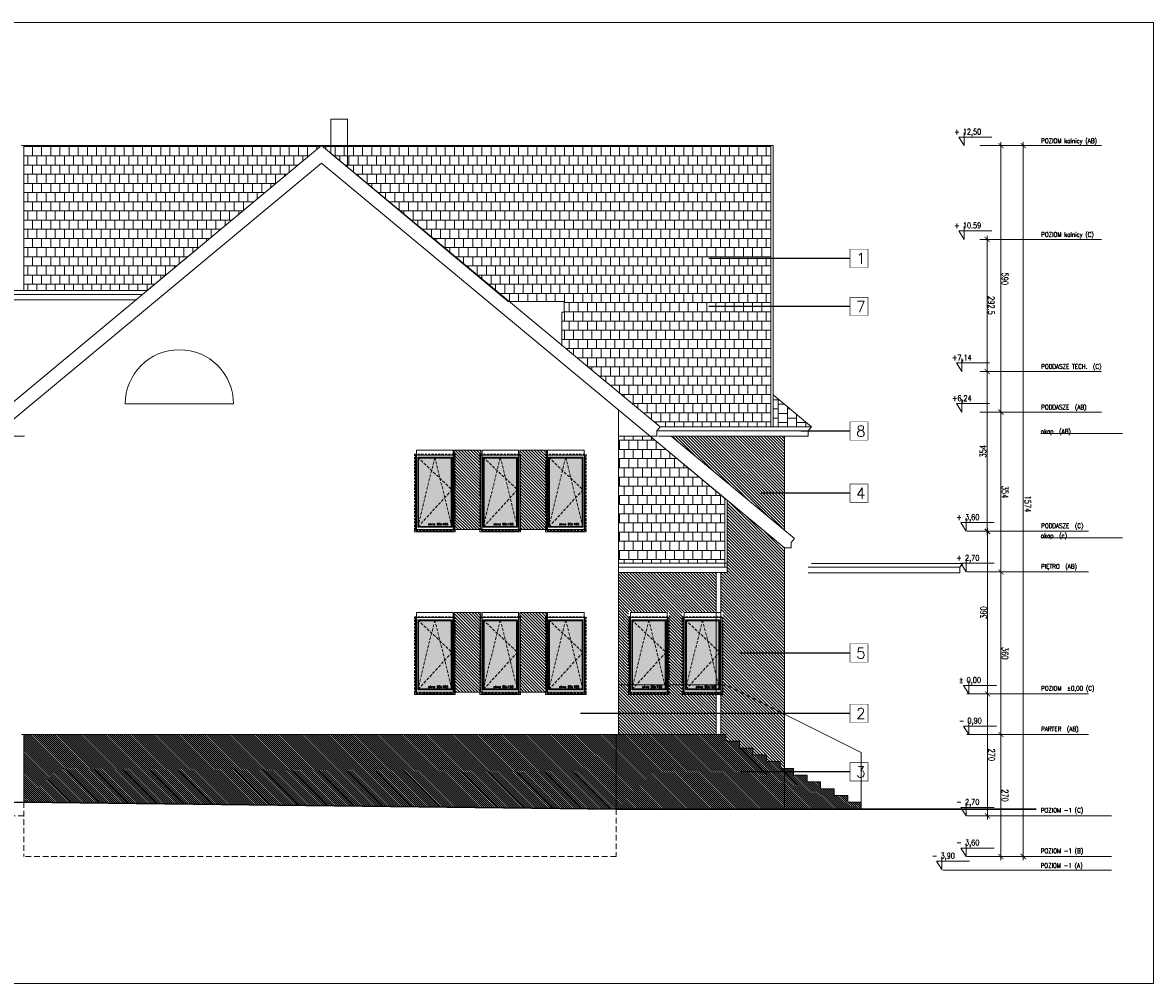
# Model space of a CAD drawing. Header units: millimetres. Extents: x 23192 to 177760, y -399809 to -79279.
# Tile 36 of 256: x 65592 to 68096, y -238865 to -236738. Entities that reach past the tile are written whole.
import ezdxf

# ---------------------------------------------------------------- set-up
doc = ezdxf.new("R2010")
doc.units = ezdxf.units.MM
for name, pattern in [('CACHE', [9.525, 6.35, -3.175]), ('CARKOVANA', [7.5, 5, -2.5]), ('HIDDEN', [9.525, 6.35, -3.175])]:
    doc.linetypes.add(name, pattern=pattern)
doc.layers.get('0').update_dxf_attribs({"lineweight": 0})
for name, color, linetype, lineweight in [('! opisy okien elewacja', 7, 'Continuous', 0), ('!! 0_ Istn-okna', 6, 'Continuous', 13), ('!! 0_ Istn-sciany', 3, 'Continuous', 30), ('!! 0_ Istn-widok', 1, 'Continuous', 15), ('!! 0_ WIDOK ELEWACJA', 4, 'Continuous', 0), ('!! 0_Istn-cienka', 4, 'Continuous', 9), ('!! 0_Istn-drzwi', 1, 'Continuous', 13), ('!! 1_Hatch dach', 252, 'Continuous', 5), ('!! 2_NOWE OKNA WIDOk - remont', 140, 'Continuous', 5), ('!! 2_TYNK OBRYS', 252, 'Continuous', 13), ('0-rzedne-blok', 62, 'Continuous', 13)]:
    doc.layers.add(name, color=color, linetype=linetype, lineweight=lineweight)
doc.layers.add('!! 0_bloki rzędnych', color=7, linetype='Continuous', lineweight=0, plot=False)
doc.layers.add('ND', color=240, linetype='Continuous', lineweight=0, plot=False)
doc.layers.add('!! 1_ELEWACJA KOLOR', color=7, linetype='Continuous', lineweight=13, true_color=0x6888bb)
doc.layers.add('!! 2_ELEWACJA COKÓŁ', color=9, linetype='Continuous', lineweight=13, true_color=0x808080)
doc.layers.add('!!_1  OPISY ELEWACJE', color=250, linetype='Continuous')
doc.styles.add('DEUTSCH', font='SIMPLEX8')
doc.styles.add('SIMPLEX', font='simplex.shx', dxfattribs={"width": 0.77})
doc.styles.add('TXT', font='simplex.shx')
doc.dimstyles.new('OL PB 100', dxfattribs={"dimscale": 4, "dimtxt": 3.5, "dimasz": 0.2, "dimexe": 10, "dimexo": 10, "dimgap": 0.5, "dimtad": 1, "dimdec": 1, "dimrnd": 0.5, "dimzin": 9, "dimdsep": 46, "dimtxsty": 'SIMPLEX', "dimblk": 'thick_MSz', "dimcen": 0.05, "dimdle": 8, "dimse1": 1, "dimse2": 1, "dimclrd": 256, "dimclre": 256, "dimclrt": 3, "dimadec": 1, "dimazin": 2, "dimtfac": 1, "dimtdec": 1, "dimtix": 1, "dimtofl": 0, "dimtmove": 2, "dimatfit": 3, "dimldrblk": 'thick_MSz', "dimfxl": 10, "dimfxlon": 1, "dimtolj": 1, "dimlwd": -1, "dimlwe": -1, "dimarcsym": 0})
pattern_1 = [(315, (261219.8475, -168850.5973), (2.24506403, 2.24506403), [])]

# ---------------------------------------------------------------- blocks, each defined once
blk = doc.blocks.new('thick_MSz')
for p, q in [((-10, 0), (10, 0)), ((0, 15), (0, -15))]:
    blk.add_line(p, q)
at = {"const_width": 2, "elevation": 2}
blk.add_lwpolyline([(-7.1, -7.1), (7.1, 7.1)], dxfattribs=at)
blk = doc.blocks.new('*D3826')
at = {"layer": 'DEFPOINTS', "color": 0, "ltscale": 100, "transparency": 16777216}
for p in [(15576.3, 8739.9), (15576.3, 8648.5), (15846.3, 8648.5)]:
    blk.add_point(p, dxfattribs=at)
at = {"layer": 'ND', "ltscale": 100, "transparency": 16777216}
blk.add_line((15845.5, 8739.9), (15577.1, 8739.9), dxfattribs=at)
at = {"layer": 'ND', "ltscale": 100, "transparency": 16777216, "xscale": 0.8, "yscale": 0.8, "zscale": 0.8}
for p, rotation in [((15576.3, 8739.9), 180.0000000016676), ((15846.3, 8739.9), 1.667546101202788e-09)]:
    blk.add_blockref('thick_MSz', p, dxfattribs=dict(at, rotation=rotation))
at = {"layer": 'ND', "color": 3, "ltscale": 100, "transparency": 16777216, "insert": (15711.3, 8748.9), "char_height": 14, "attachment_point": 5, "rotation": 0, "style": 'SIMPLEX'}
blk.add_mtext('\\A1;270', dxfattribs=at)
blk = doc.blocks.new('D_kota')
for p, q in [((8.7, 0), (8.7, 23)), ((-0.8, 15), (8.7, 15)), ((8.7, 0), (-0.8, 15))]:
    blk.add_line(p, q)
blk.add_lwpolyline([(-0.8, 15), (57.9, 15)])
at = {"style": 'DEUTSCH', "width": 0.8}
blk.add_attdef('POZ.ARCH', (7.3, 19.7), '', height=10, dxfattribs=at)
blk = doc.blocks.new('*D3827')
at = {"layer": 'DEFPOINTS', "color": 0, "ltscale": 100, "transparency": 16777216}
for p in [(15846.3, 8789.5), (14272.3, 8752.2), (15846.3, 8606.6)]:
    blk.add_point(p, dxfattribs=at)
at = {"layer": 'ND', "ltscale": 100, "transparency": 16777216}
blk.add_line((14273.1, 8789.5), (15845.5, 8789.5), dxfattribs=at)
at = {"layer": 'ND', "ltscale": 100, "transparency": 16777216, "xscale": 0.8, "yscale": 0.8, "zscale": 0.8}
for p, rotation in [((14272.3, 8789.5), 180.0000000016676), ((15846.3, 8789.5), 1.667517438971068e-09)]:
    blk.add_blockref('thick_MSz', p, dxfattribs=dict(at, rotation=rotation))
at = {"layer": 'ND', "color": 3, "ltscale": 100, "transparency": 16777216, "insert": (15065.7, 8799.5), "char_height": 14, "attachment_point": 5, "rotation": 0, "style": 'SIMPLEX'}
blk.add_mtext('\\A1;1574', dxfattribs=at)
blk = doc.blocks.new('*D3828')
at = {"layer": 'DEFPOINTS', "color": 0, "ltscale": 100, "transparency": 16777216}
for p in [(15216.3, 8739.9), (15216.3, 8648.5), (15576.3, 8648.5)]:
    blk.add_point(p, dxfattribs=at)
at = {"layer": 'ND', "ltscale": 100, "transparency": 16777216}
blk.add_line((15575.5, 8739.9), (15217.1, 8739.9), dxfattribs=at)
at = {"layer": 'ND', "ltscale": 100, "transparency": 16777216, "xscale": 0.8, "yscale": 0.8, "zscale": 0.8}
for p, rotation in [((15216.3, 8739.9), 180.0000000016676), ((15576.3, 8739.9), 1.667546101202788e-09)]:
    blk.add_blockref('thick_MSz', p, dxfattribs=dict(at, rotation=rotation))
at = {"layer": 'ND', "color": 3, "ltscale": 100, "transparency": 16777216, "insert": (15396.3, 8748.9), "char_height": 14, "attachment_point": 5, "rotation": 0, "style": 'SIMPLEX'}
blk.add_mtext('\\A1;360', dxfattribs=at)
blk = doc.blocks.new('*D3829')
at = {"layer": 'DEFPOINTS', "color": 0, "ltscale": 100, "transparency": 16777216}
for p in [(14862.3, 8739.9), (14862.3, 8648.6), (15216.3, 8648.5)]:
    blk.add_point(p, dxfattribs=at)
at = {"layer": 'ND', "ltscale": 100, "transparency": 16777216}
blk.add_line((15215.5, 8739.9), (14863.1, 8739.9), dxfattribs=at)
at = {"layer": 'ND', "ltscale": 100, "transparency": 16777216, "xscale": 0.8, "yscale": 0.8, "zscale": 0.8}
for p, rotation in [((14862.3, 8739.9), 180.0000000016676), ((15216.3, 8739.9), 1.667546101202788e-09)]:
    blk.add_blockref('thick_MSz', p, dxfattribs=dict(at, rotation=rotation))
at = {"layer": 'ND', "color": 3, "ltscale": 100, "transparency": 16777216, "insert": (15039.3, 8748.9), "char_height": 14, "attachment_point": 5, "rotation": 0, "style": 'SIMPLEX'}
blk.add_mtext('\\A1;354', dxfattribs=at)
blk = doc.blocks.new('*D3830')
at = {"layer": 'DEFPOINTS', "color": 0, "ltscale": 100, "transparency": 16777216}
for p in [(14272.3, 8739.9), (14272.3, 8693), (14862.3, 8648.6)]:
    blk.add_point(p, dxfattribs=at)
at = {"layer": 'ND', "ltscale": 100, "transparency": 16777216}
blk.add_line((14861.5, 8739.9), (14273.1, 8739.9), dxfattribs=at)
at = {"layer": 'ND', "ltscale": 100, "transparency": 16777216, "xscale": 0.8, "yscale": 0.8, "zscale": 0.8}
for p, rotation in [((14272.3, 8739.9), 180.0000000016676), ((14862.3, 8739.9), 1.667546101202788e-09)]:
    blk.add_blockref('thick_MSz', p, dxfattribs=dict(at, rotation=rotation))
at = {"layer": 'ND', "color": 3, "ltscale": 100, "transparency": 16777216, "insert": (14567.3, 8748.9), "char_height": 14, "attachment_point": 5, "rotation": 0, "style": 'SIMPLEX'}
blk.add_mtext('\\A1;590', dxfattribs=at)
blk = doc.blocks.new('*D3831')
at = {"layer": 'DEFPOINTS', "color": 0, "ltscale": 100, "transparency": 16777216}
for p in [(15486.3, 8710.4), (15486.3, 8648.5), (15756.3, 8648.5)]:
    blk.add_point(p, dxfattribs=at)
at = {"layer": 'ND', "ltscale": 100, "transparency": 16777216}
blk.add_line((15755.5, 8710.4), (15487.1, 8710.4), dxfattribs=at)
at = {"layer": 'ND', "ltscale": 100, "transparency": 16777216, "xscale": 0.8, "yscale": 0.8, "zscale": 0.8}
for p, rotation in [((15486.3, 8710.4), 180.0000000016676), ((15756.3, 8710.4), 1.667546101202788e-09)]:
    blk.add_blockref('thick_MSz', p, dxfattribs=dict(at, rotation=rotation))
at = {"layer": 'ND', "color": 3, "ltscale": 100, "transparency": 16777216, "insert": (15621.3, 8719.4), "char_height": 14, "attachment_point": 5, "rotation": 0, "style": 'SIMPLEX'}
blk.add_mtext('\\A1;270', dxfattribs=at)
blk = doc.blocks.new('*D3832')
at = {"layer": 'DEFPOINTS', "color": 0, "ltscale": 100, "transparency": 16777216}
for p in [(15126.3, 8710.4), (15126.3, 8648.5), (15486.3, 8648.5)]:
    blk.add_point(p, dxfattribs=at)
at = {"layer": 'ND', "ltscale": 100, "transparency": 16777216}
blk.add_line((15485.5, 8710.4), (15127.1, 8710.4), dxfattribs=at)
at = {"layer": 'ND', "ltscale": 100, "transparency": 16777216, "xscale": 0.8, "yscale": 0.8, "zscale": 0.8, "rotation": 180}
blk.add_blockref('thick_MSz', (15126.3, 8710.4), dxfattribs=at)
at = {"layer": 'ND', "ltscale": 100, "transparency": 16777216, "xscale": 0.8, "yscale": 0.8, "zscale": 0.8}
blk.add_blockref('thick_MSz', (15486.3, 8710.4), dxfattribs=at)
at = {"layer": 'ND', "color": 3, "ltscale": 100, "transparency": 16777216, "insert": (15306.3, 8701.4), "char_height": 14, "attachment_point": 5, "rotation": 180, "style": 'SIMPLEX'}
blk.add_mtext('\\A1;360', dxfattribs=at)
blk = doc.blocks.new('*D3824')
at = {"layer": 'DEFPOINTS', "color": 0, "ltscale": 100, "transparency": 16777216}
for p in [(14772.3, 8709.4), (14772.3, 8648.5), (15126.3, 8648.5)]:
    blk.add_point(p, dxfattribs=at)
at = {"layer": 'ND', "ltscale": 100, "transparency": 16777216}
blk.add_line((15125.5, 8709.4), (14773.1, 8709.4), dxfattribs=at)
at = {"layer": 'ND', "ltscale": 100, "transparency": 16777216, "xscale": 0.8, "yscale": 0.8, "zscale": 0.8, "rotation": 180}
blk.add_blockref('thick_MSz', (14772.3, 8709.4), dxfattribs=at)
at = {"layer": 'ND', "ltscale": 100, "transparency": 16777216, "xscale": 0.8, "yscale": 0.8, "zscale": 0.8}
blk.add_blockref('thick_MSz', (15126.3, 8709.4), dxfattribs=at)
at = {"layer": 'ND', "color": 3, "ltscale": 100, "transparency": 16777216, "insert": (14949.3, 8700.4), "char_height": 14, "attachment_point": 5, "rotation": 180, "style": 'SIMPLEX'}
blk.add_mtext('\\A1;354', dxfattribs=at)
blk = doc.blocks.new('*D3825')
at = {"layer": 'DEFPOINTS', "color": 0, "ltscale": 100, "transparency": 16777216}
for p in [(14479.8, 8709.4), (14479.8, 8593.5), (14772.3, 8593.5)]:
    blk.add_point(p, dxfattribs=at)
at = {"layer": 'ND', "ltscale": 100, "transparency": 16777216}
blk.add_line((14771.5, 8709.4), (14480.6, 8709.4), dxfattribs=at)
at = {"layer": 'ND', "ltscale": 100, "transparency": 16777216, "xscale": 0.8, "yscale": 0.8, "zscale": 0.8, "rotation": 180}
blk.add_blockref('thick_MSz', (14479.8, 8709.4), dxfattribs=at)
at = {"layer": 'ND', "ltscale": 100, "transparency": 16777216, "xscale": 0.8, "yscale": 0.8, "zscale": 0.8}
blk.add_blockref('thick_MSz', (14772.3, 8709.4), dxfattribs=at)
at = {"layer": 'ND', "color": 3, "ltscale": 100, "transparency": 16777216, "insert": (14626.1, 8718.4), "char_height": 14, "attachment_point": 5, "style": 'SIMPLEX'}
blk.add_mtext('\\A1;292.5', dxfattribs=at)
blk = doc.blocks.new('okno 90x180')
at = {"layer": '!! 1_Hatch dach', "true_color": 0x575757}
h = blk.add_hatch(dxfattribs=at)
h.set_pattern_fill('DOTS', color=251)
h.set_pattern_definition([(0, (-9632.3096, -11392.1331), (0.79375, 1.5875), [0, -1.5875])])
h.paths.add_polyline_path([(9, -20), (81, -20), (81, -171), (9, -171)])
at = {"layer": '!! 0_ Istn-okna', "linetype": 'CARKOVANA', "lineweight": 5}
blk.add_lwpolyline([(0, -11), (90, -11), (90, -180), (0, -180)], close=True, dxfattribs=at)
at = {"layer": '!! 0_ Istn-okna'}
for points in [[(2, -13), (88, -13), (88, -178), (2, -178)], [(7, -18), (83, -18), (83, -173), (7, -173)], [(9, -20), (81, -20), (81, -171), (9, -171)], [(0, -178), (90, -178), (90, -183), (0, -183)]]:
    blk.add_lwpolyline(points, close=True, dxfattribs=at)
at = {"layer": '!! 1_Hatch dach', "color": 251, "linetype": 'CACHE', "true_color": 0x575757}
for points in [[(7, -173), (45, -18), (83, -173)], [(7, -18), (83, -90), (7, -173)]]:
    blk.add_lwpolyline(points, dxfattribs=at)
at = {"insert": (30.1, -163.6), "char_height": 5, "attachment_point": 1, "style": 'TXT'}
blk.add_mtext_dynamic_manual_height_columns('okno 90x165', width=52.63, gutter_width=75, heights=[0], dxfattribs=at)
blk = doc.blocks.new('POZIOMY BLOK')
for p, q in [((14909.91, 9009.49), (14909.91, 8828.06)), ((15140.67, 9009.49), (15140.67, 8828.06)), ((15756.32, 8984.49), (15756.32, 8664.25)), ((15846.32, 8984.49), (15846.32, 8664.25)), ((15876.32, 8984.49), (15876.32, 8664.25)), ((14272.32, 8962.8), (14272.32, 8693.05)), ((14479.8, 8962.8), (14479.8, 8693.05)), ((14772.32, 8962.8), (14772.32, 8693.05)), ((14862.32, 8962.8), (14862.32, 8693.05)), ((15126.32, 8934), (15126.32, 8664.25)), ((15216.32, 8934), (15216.32, 8664.25)), ((15486.32, 8934), (15486.32, 8664.25)), ((15576.32, 8934), (15576.32, 8664.25)), ((15876.32, 8682.25), (15876.32, 8611.49))]:
    blk.add_line(p, q)
at = {"layer": '0-rzedne-blok'}
ref = blk.add_blockref('D_kota', (14272.32, 8647.32), dxfattribs=dict(at, xscale=1.250000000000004, yscale=1.250000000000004, zscale=1.250000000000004, rotation=90))
ref.add_attrib('POZ.ARCH', '+ 12,50', (14247.74, 8636.49), dxfattribs={"layer": '0', "height": 12.5, "rotation": 90, "style": 'DEUTSCH', "width": 0.8})
ref = blk.add_blockref('D_kota', (14479.8, 8647.32), dxfattribs=dict(at, xscale=1.250000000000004, yscale=1.250000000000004, zscale=1.250000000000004, rotation=90))
ref.add_attrib('POZ.ARCH', '+ 10.59', (14455.22, 8636.49), dxfattribs={"layer": '0', "height": 12.5, "rotation": 90, "style": 'DEUTSCH', "width": 0.8})
ref = blk.add_blockref('D_kota', (15125.85, 8652.26), dxfattribs=dict(at, xscale=1.250000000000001, yscale=1.250000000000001, zscale=1.250000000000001, rotation=89.99999992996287))
ref.add_attrib('POZ.ARCH', '+ 3,60', (15101.27, 8641.44), dxfattribs={"layer": '0', "height": 12.5, "rotation": 90, "style": 'DEUTSCH', "width": 0.8})
ref = blk.add_blockref('D_kota', (15215.85, 8652.26), dxfattribs=dict(at, xscale=1.250000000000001, yscale=1.250000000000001, zscale=1.250000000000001, rotation=89.99999992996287))
ref.add_attrib('POZ.ARCH', '+ 2,70', (15191.27, 8641.44), dxfattribs={"layer": '0', "height": 12.5, "rotation": 90, "style": 'DEUTSCH', "width": 0.8})
ref = blk.add_blockref('D_kota', (15486.32, 8657.67), dxfattribs=dict(at, xscale=1.250000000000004, yscale=1.250000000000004, zscale=1.250000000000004, rotation=90))
ref.add_attrib('POZ.ARCH', '%%p 0,00  ', (15461.74, 8646.85), dxfattribs={"layer": '0', "height": 12.5, "rotation": 90, "style": 'DEUTSCH', "width": 0.8})
ref = blk.add_blockref('D_kota', (15576.32, 8657.67), dxfattribs=dict(at, xscale=1.250000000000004, yscale=1.250000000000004, zscale=1.250000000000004, rotation=90))
ref.add_attrib('POZ.ARCH', '- 0,90  ', (15551.74, 8646.85), dxfattribs={"layer": '0', "height": 12.5, "rotation": 90, "style": 'DEUTSCH', "width": 0.8})
ref = blk.add_blockref('D_kota', (15756.32, 8652.26), dxfattribs=dict(at, xscale=1.250000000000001, yscale=1.250000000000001, zscale=1.250000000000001, rotation=89.99999992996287))
ref.add_attrib('POZ.ARCH', '- 2,70', (15731.74, 8641.44), dxfattribs={"layer": '0', "height": 12.5, "rotation": 90, "style": 'DEUTSCH', "width": 0.8})
ref = blk.add_blockref('D_kota', (15846.32, 8652.26), dxfattribs=dict(at, xscale=1.250000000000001, yscale=1.250000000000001, zscale=1.250000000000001, rotation=89.99999992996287))
ref.add_attrib('POZ.ARCH', '- 3,60', (15821.74, 8641.44), dxfattribs={"layer": '0', "height": 12.5, "rotation": 90, "style": 'DEUTSCH', "width": 0.8})
ref = blk.add_blockref('D_kota', (14772.32, 8642.51), dxfattribs=dict(at, xscale=1.250000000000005, yscale=1.250000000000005, zscale=1.250000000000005, rotation=90))
ref.add_attrib('POZ.ARCH', '+7,14', (14747.74, 8631.68), dxfattribs={"layer": '0', "height": 12.5, "rotation": 90, "style": 'DEUTSCH', "width": 0.8})
ref = blk.add_blockref('D_kota', (14862.32, 8642.51), dxfattribs=dict(at, xscale=1.250000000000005, yscale=1.250000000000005, zscale=1.250000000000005, rotation=90))
ref.add_attrib('POZ.ARCH', '+6,24', (14837.74, 8631.68), dxfattribs={"layer": '0', "height": 12.5, "rotation": 90, "style": 'DEUTSCH', "width": 0.8})
ref = blk.add_blockref('D_kota', (15875.5, 8597.99), dxfattribs=dict(at, xscale=1.250000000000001, yscale=1.250000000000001, zscale=1.250000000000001, rotation=89.99999992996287))
ref.add_attrib('POZ.ARCH', '- 3,90', (15850.92, 8587.16), dxfattribs={"layer": '0', "height": 12.5, "rotation": 90, "style": 'DEUTSCH', "width": 0.8})
at = {"style": 'SIMPLEX', "width": 0.77}
for s, p in [('POZIOM kalnicy (AB)', (14266.63, 8829.03, -0.04)), ('POZIOM kalnicy (C)', (14474.11, 8829.03, -0.04)), ('PODDASZE TECH.  (C)', (14766.35, 8829.03, -0.04)), ('POZIOM  %%P0,00 (C)', (15478.99, 8829.03, -0.04)), ('PODDASZE  (AB)', (14856.35, 8829.03, -0.04)), ('PODDASZE  (C)', (15118.99, 8829.03, -0.04)), ('PIĘTRO  (AB)', (15208.99, 8829.03, -0.04)), ('PARTER  (AB)', (15568.99, 8829.03, -0.04)), ('POZIOM -1 (C)', (15748.99, 8828.23, -0.04)), ('POZIOM -1 (B)', (15838.99, 8828.23, -0.04)), ('POZIOM -1 (A)', (15871.38, 8827.97, -0.04)), ('okap  (AB)', (14909.91, 8828.06)), ('okap  (c)', (15140.67, 8828.06))]:
    blk.add_text(s, height=10, rotation=90, dxfattribs=at).set_placement(p)
at = {"layer": 'ND', "ltscale": 100}
dim = blk.add_linear_dim(base=(15846.32, 8789.48), p1=(14272.32, 8752.23), p2=(15846.32, 8606.6), angle=180, dimstyle='OL PB 100', dxfattribs=at)
dim.commit()
dim.dimension.update_dxf_attribs({"geometry": '*D3827', "text_midpoint": (15065.71, 8799.48), "dimtype": 160})
for base, p1, p2, picture, middle in [((14272.32, 8739.89), (14862.32, 8648.65), (14272.32, 8693.05), '*D3830', (14567.32, 8748.89)), ((14862.32, 8739.89), (15216.32, 8648.52), (14862.32, 8648.65), '*D3829', (15039.32, 8748.89)), ((15216.32, 8739.89), (15576.32, 8648.52), (15216.32, 8648.52), '*D3828', (15396.32, 8748.89)), ((15576.32, 8739.89), (15846.32, 8648.52), (15576.32, 8648.52), '*D3826', (15711.32, 8748.89)), ((14772.32, 8709.43), (15126.32, 8648.52), (14772.32, 8648.52), '*D3824', (14949.32, 8700.43)), ((15126.32, 8710.39), (15486.32, 8648.52), (15126.32, 8648.52), '*D3832', (15306.32, 8701.39)), ((15486.32, 8710.39), (15756.32, 8648.52), (15486.32, 8648.52), '*D3831', (15621.32, 8719.39))]:
    dim = blk.add_linear_dim(base=base, p1=p1, p2=p2, angle=180, dimstyle='OL PB 100', dxfattribs=at)
    dim.commit()
    dim.dimension.update_dxf_attribs({"geometry": picture, "text_midpoint": middle})
dim = blk.add_linear_dim(base=(14479.8, 8709.43), p1=(14772.32, 8593.49), p2=(14479.8, 8593.49), dimstyle='OL PB 100', dxfattribs=at)
dim.commit()
dim.dimension.update_dxf_attribs({"geometry": '*D3825', "text_midpoint": (14626.06, 8718.43)})

msp = doc.modelspace()

# ---------------------------------------------------------------- hatches: boundary and pattern name
at = {"layer": '!! 1_ELEWACJA KOLOR', "true_color": 0xa78758}
h = msp.add_hatch(dxfattribs=at)
h.set_pattern_fill('ANSI31', color=45, scale=1.5, angle=-90)
h.paths.add_polyline_path([(67279.25917, -238269.26576), (67279.25917, -237901.14224), (67152.25917, -237795.6442), (67152.25917, -237955.51576), (67138.05476, -237955.51576), (67138.05476, -238042.26576), (67142.75917, -238042.26576), (67142.75917, -238204.26576), (67149.25917, -238204.26576)])
h.paths.add_polyline_path([(67279.25917, -237862.14165), (67279.25917, -237653.67462), (67028.30368, -237653.67462)])
h.paths.add_polyline_path([(67023.75917, -238042.26576), (67023.75917, -238204.26576), (67052.75917, -238204.26576), (67052.75917, -238042.26576), (67128.05476, -238042.26576), (67128.05476, -237955.51576), (66911.25917, -237955.51576), (66911.25917, -238204.26576), (66933.75917, -238204.26576), (66933.75917, -238042.26576)])
h.paths.add_polyline_path([(67128.05476, -238314.26576), (67128.05476, -238224.26576), (67057.25917, -238224.26576), (67057.25917, -238222.26576), (67052.75917, -238222.26576), (67052.75917, -238204.26576), (67023.75917, -238204.26576), (67023.75917, -238222.26576), (67019.25917, -238222.26576), (67019.25917, -238224.26576), (66938.25917, -238224.26576), (66938.25917, -238222.26576), (66933.75917, -238222.26576), (66933.75917, -238204.26576), (66911.25917, -238204.26576), (66911.25917, -238314.26576)])
h.paths.add_polyline_path([(67209.25917, -238344.26576), (67209.25917, -238359.26576), (67239.25917, -238359.26576), (67239.25917, -238374.26576), (67269.25917, -238374.26576), (67269.25917, -238389.26576), (67279.25917, -238389.26576), (67279.25917, -238269.26576), (67149.25917, -238204.26576), (67142.75917, -238204.26576), (67142.75917, -238222.26576), (67138.25917, -238222.26576), (67138.25917, -238224.26576), (67138.05476, -238314.26576), (67149.25917, -238314.26576), (67149.25917, -238329.26576), (67179.25917, -238329.26576), (67179.25917, -238344.26576)])
h = msp.add_hatch(dxfattribs=at)
h.set_pattern_fill('ANSI31', color=45, scale=1.5, angle=-90)
h.paths.add_polyline_path([(66547.75917, -237684.26576), (66606.75917, -237684.26576), (66606.75917, -237860.26576), (66547.75917, -237860.26576)])
h = msp.add_hatch(dxfattribs=at)
h.set_pattern_fill('ANSI31', color=45, scale=1.5, angle=-90)
h.paths.add_polyline_path([(66692.75917, -237684.26576), (66751.75917, -237684.26576), (66751.75917, -237860.26576), (66692.75917, -237860.26576)])
h = msp.add_hatch(dxfattribs=at)
h.set_pattern_fill('ANSI31', color=45, scale=1.5, angle=-90)
h.paths.add_polyline_path([(66547.75917, -238044.26576), (66606.75917, -238044.26576), (66606.75917, -238220.26576), (66547.75917, -238220.26576)])
h = msp.add_hatch(dxfattribs=at)
h.set_pattern_fill('ANSI31', color=45, scale=1.5, angle=-90)
h.paths.add_polyline_path([(66692.75917, -238044.26576), (66751.75917, -238044.26576), (66751.75917, -238220.26576), (66692.75917, -238220.26576)])
at = {"layer": '!! 1_Hatch dach', "true_color": 0x990000}
h = msp.add_hatch(dxfattribs=at)
h.set_pattern_fill('AR-B88', color=14, scale=0.1, angle=180)
h.paths.add_polyline_path([(65594.25917, -237010.26576), (65594.25917, -237330.83808), (65867.84977, -237330.83808), (66253.75917, -237010.26576), (66667.43213, -237355.17335), (66790.84729, -237355.17335), (66790.84729, -237379.26576), (66785.84729, -237379.26576), (66785.84729, -237452.26775), (67003.46611, -237633.04222), (67248.70806, -237633.04222), (67248.70806, -237010.26576)])
at = {"layer": '!! 1_Hatch dach'}
h = msp.add_hatch(dxfattribs=at)
h.set_pattern_fill('AR-B88', color=8, scale=0.1, angle=-90)
h.set_pattern_definition([(270, (261219.847, -168850.597), (20.32, -4e-15), []), (360, (261219.847, -168850.597), (20.32, 10.16), [20.32, -20.32])])
h.paths.add_polyline_path([(67253.70806, -237562.2614), (67253.70806, -237633.04222), (67338.915, -237633.04222)])
at = {"layer": '!! 1_Hatch dach', "true_color": 0x990000}
h = msp.add_hatch(dxfattribs=at)
h.set_pattern_fill('AR-B88', color=14, scale=0.1, angle=180)
h.paths.add_polyline_path([(66911.25917, -237934.88335), (67147.25917, -237934.88335), (67147.25917, -237791.49073), (66981.35423, -237653.67462), (66911.25917, -237653.67462)])
at = {"layer": '!! 2_ELEWACJA COKÓŁ', "true_color": 0x2b2b2c}
h = msp.add_hatch(dxfattribs=at)
h.set_pattern_fill('ANSI31', color=250, angle=-90)
h.set_pattern_definition(pattern_1)
h.paths.add_polyline_path([(66906.25917, -238479.26576), (66906.25917, -238314.26576), (65594.25917, -238314.26576), (65594.43368, -238463.8499)])
h = msp.add_hatch(dxfattribs=at)
h.set_pattern_fill('ANSI31', color=250, angle=-90)
h.set_pattern_definition(pattern_1)
h.paths.add_polyline_path([(67279.25917, -238479.26619), (67279.25917, -238389.26576), (67269.25917, -238389.26576), (67269.25917, -238374.26576), (67239.25917, -238374.26576), (67239.25917, -238359.26576), (67209.25917, -238359.26576), (67209.25917, -238344.26576), (67179.25917, -238344.26576), (67179.25917, -238329.26576), (67149.25917, -238329.26576), (67149.25917, -238314.26576), (66906.25917, -238314.26576), (66906.25917, -238479.26714)])
h.paths.add_polyline_path([(67449.25917, -238479.26576), (67449.25917, -238464.26576), (67419.25917, -238464.26576), (67419.25917, -238449.26576), (67389.25917, -238449.26576), (67389.25917, -238434.26576), (67359.25917, -238434.26576), (67359.25917, -238419.26576), (67329.25917, -238419.26576), (67329.25917, -238404.26576), (67299.25917, -238404.26576), (67299.25917, -238389.26576), (67279.25917, -238389.26576), (67279.25917, -238479.26619)])

# ---------------------------------------------------------------- linework, layer by layer
at = {"layer": '! opisy okien elewacja'}
for points in [[(68096.18025, -236737.82104), (68096.18025, -238865.24478), (61076.44714, -238865.24478), (61076.44714, -236737.82104)], [(65594.25917, -237010.26576), (65594.25917, -237330.83808), (65867.84977, -237330.83808), (66253.75917, -237010.26576), (66667.43213, -237355.17335), (66790.84729, -237355.17335), (66790.84729, -237379.26576), (66785.84729, -237379.26576), (66785.84729, -237452.26775), (67003.46611, -237633.04222), (67248.70806, -237633.04222), (67248.70806, -237010.26576)], [(67253.70806, -237562.2614), (67253.70806, -237633.04222), (67338.915, -237633.04222)], [(66911.25917, -237934.88335), (67147.25917, -237934.88335), (67147.25917, -237791.49073), (66981.35423, -237653.67462), (66911.25917, -237653.67462)]]:
    msp.add_lwpolyline(points, close=True, dxfattribs=at)
msp.add_lwpolyline([(67003.46611, -237633.04222), (67003.46611, -237633.04222)], dxfattribs=at)
at = {"layer": '!! 0_ Istn-sciany'}
for points in [[(65594.25917, -238463.84785), (65544.26679, -238464.72047)], [(66906.25917, -238479.26576), (65594.25917, -238463.84785)], [(66906.37667, -238479.26714), (67836.27043, -238479.26714)]]:
    msp.add_lwpolyline(points, dxfattribs=at)
at = {"layer": '!! 0_ Istn-widok'}
msp.add_lwpolyline([(66311.25917, -236951.83106), (66311.25917, -237058.20746), (66274.25917, -237027.29497), (66274.25917, -236951.83106)], close=True, dxfattribs=at)
at = {"layer": '!! 0_ WIDOK ELEWACJA'}
for points in [[(65504.05224, -237633.04222), (66253.75917, -237010.26576)], [(66253.75917, -237010.26576), (65589.25917, -237010.26576)], [(65594.25917, -237330.83808), (65594.25917, -237010.26576)], [(67003.46611, -237633.04222), (66253.75917, -237010.26576)], [(66253.75917, -237010.26576), (67253.70806, -237010.26576)], [(67248.70806, -237633.04222), (67248.70806, -237010.26576)], [(67253.70806, -237633.04222), (67253.70806, -237010.26576)], [(65526.16412, -237653.67462), (66253.75917, -237049.26635)], [(67279.25917, -237901.14224), (66253.75917, -237049.26635)], [(65504.05224, -237330.83808), (65511.25917, -237339.48189), (65511.25917, -237351.47049), (65843.01219, -237351.47049)], [(65504.05224, -237330.83808), (65867.84977, -237330.83808)], [(65511.25917, -237339.48189), (65857.44423, -237339.48189)], [(66667.43213, -237355.17335), (66790.84729, -237355.17335), (66790.84729, -237379.26576), (66785.84729, -237379.26576), (66785.84729, -237453.90422)], [(67338.915, -237633.04222), (67253.70806, -237562.2614)], [(65818.97462, -237582.15474), (66058.97462, -237582.15474)], [(66911.25917, -237596.76576), (66911.25917, -238314.26576)], [(65504.05224, -237633.04222), (65511.25917, -237641.68603), (65511.25917, -237653.67462), (65596.25917, -237653.67462)], [(67003.46611, -237633.04222), (66996.25917, -237641.68603), (66996.25917, -237653.67462), (66911.25917, -237653.67462)], [(67331.70806, -237641.68603), (66996.25917, -237641.68603)], [(67338.915, -237633.04222), (67331.70806, -237641.68603), (67331.70806, -237653.67462), (66999.95504, -237653.67462)], [(67338.915, -237633.04222), (67003.46611, -237633.04222)], [(67301.37105, -237880.50984), (67028.30368, -237653.67462)], [(67279.25917, -237653.67462), (67279.25917, -237862.14165)], [(67147.25917, -237943.52716), (67147.25917, -237791.49073)], [(67152.25917, -237955.51576), (67152.25917, -237795.6442)], [(67301.37105, -237880.50984), (67294.16412, -237889.15364), (67294.16412, -237901.14224), (67279.25917, -237901.14224)], [(67279.25917, -237901.14224), (67279.25917, -238479.26576)], [(66911.25917, -237934.88335), (67152.25917, -237934.88335)], [(66911.25917, -237943.52716), (67152.25917, -237943.52716)], [(67331.70806, -237943.89017), (67667.15695, -237943.89017)], [(67338.915, -237935.24636), (67674.36389, -237935.24636)], [(67674.36389, -237935.24636), (67667.15695, -237943.89017), (67667.15695, -237955.87876), (67614.70806, -237955.87876)], [(66911.25917, -237955.51576), (67152.25917, -237955.51576)], [(67128.05476, -238314.26576), (67128.05476, -237955.51576)], [(67138.05476, -238314.26576), (67138.05476, -237955.51576)], [(67331.70806, -237955.87876), (67667.15695, -237955.87876)], [(66911.25917, -238314.26576), (65589.25917, -238314.26576)], [(65594.25917, -238314.26576), (65594.43367, -238463.8448)], [(66906.25917, -238314.26576), (66906.25917, -238479.26576)], [(66906.25917, -238314.26576), (67149.25917, -238314.26576)], [(67149.25917, -238314.26576), (67149.25917, -238329.26576), (67179.25917, -238329.26576), (67179.25917, -238344.26576), (67209.25917, -238344.26576), (67209.25917, -238359.26576), (67239.25917, -238359.26576), (67239.25917, -238374.26576), (67269.25917, -238374.26576), (67269.25917, -238389.26576), (67299.25917, -238389.26576), (67299.25917, -238404.26576), (67329.25917, -238404.26576), (67329.25917, -238419.26576), (67359.25917, -238419.26576), (67359.25917, -238434.26576), (67389.25917, -238434.26576), (67389.25917, -238449.26576), (67419.25917, -238449.26576), (67419.25917, -238464.26576), (67449.25917, -238464.26576), (67449.25917, -238479.26576)]]:
    msp.add_lwpolyline(points, dxfattribs=at)
for points in [[(66464.25917, -237684.26576), (66545.25917, -237684.26576), (66545.25917, -237864.26576), (66464.25917, -237864.26576)], [(66609.25917, -237684.26576), (66690.25917, -237684.26576), (66690.25917, -237864.26576), (66609.25917, -237864.26576)], [(66754.25917, -237684.26576), (66835.25917, -237684.26576), (66835.25917, -237864.26576), (66754.25917, -237864.26576)], [(66464.25917, -238044.26576), (66545.25917, -238044.26576), (66545.25917, -238224.26576), (66464.25917, -238224.26576)], [(66609.25917, -238044.26576), (66690.25917, -238044.26576), (66690.25917, -238224.26576), (66609.25917, -238224.26576)], [(66754.25917, -238044.26576), (66835.25917, -238044.26576), (66835.25917, -238224.26576), (66754.25917, -238224.26576)], [(66938.25917, -238044.26576), (67019.25917, -238044.26576), (67019.25917, -238224.26576), (66938.25917, -238224.26576)], [(67057.25917, -238044.26576), (67138.25917, -238044.26576), (67138.25917, -238224.26576), (67057.25917, -238224.26576)]]:
    msp.add_lwpolyline(points, close=True, dxfattribs=at)
msp.add_arc((65938.97462, -237582.15474), 120, 0, 180, dxfattribs=at)
at = {"layer": '!! 0_Istn-cienka'}
for points in [[(67149.25917, -238204.26576), (66911.25917, -238204.26576)], [(67449.25917, -238354.26576), (67149.25917, -238204.26576)], [(67449.25917, -238464.26576), (67449.25917, -238354.26576)]]:
    msp.add_lwpolyline(points, dxfattribs=at)
at = {"layer": '!! 0_Istn-cienka', "linetype": 'HIDDEN', "ltscale": 2}
for points in [[(65594.43367, -238463.8448), (65594.25917, -238584.26576)], [(65594.25917, -238494.26576), (63148.25917, -238494.26576)], [(66906.25917, -238479.26576), (66906.25917, -238584.26576)], [(66906.25917, -238584.26576), (65594.25917, -238584.26576)]]:
    msp.add_lwpolyline(points, dxfattribs=at)
at = {"layer": '!! 0_Istn-drzwi'}
msp.add_lwpolyline([(67449.25917, -238479.26576), (66906.37667, -238479.26714)], dxfattribs=at)
at = {"layer": '!! 2_TYNK OBRYS'}
for points in [[(66547.75917, -237684.26576), (66606.75917, -237684.26576), (66606.75917, -237860.26576), (66547.75917, -237860.26576)], [(66692.75917, -237684.26576), (66751.75917, -237684.26576), (66751.75917, -237860.26576), (66692.75917, -237860.26576)], [(66547.75917, -238044.26576), (66606.75917, -238044.26576), (66606.75917, -238220.26576), (66547.75917, -238220.26576)], [(66692.75917, -238044.26576), (66751.75917, -238044.26576), (66751.75917, -238220.26576), (66692.75917, -238220.26576)]]:
    msp.add_lwpolyline(points, close=True, dxfattribs=at)
at = {"layer": '!!_1  OPISY ELEWACJE', "const_width": 1.2}
for points in [[(67424.33584, -237280.08394), (67424.33584, -237239.53916), (67464.05019, -237239.53916), (67464.05019, -237280.08394)], [(67424.33584, -237280.08394), (67424.33584, -237239.53916), (67464.05019, -237239.53916), (67464.05019, -237280.08394)], [(67424.33584, -237386.47875), (67424.33584, -237345.93396), (67464.05019, -237345.93396), (67464.05019, -237386.47875)], [(67424.33584, -237386.47875), (67424.33584, -237345.93396), (67464.05019, -237345.93396), (67464.05019, -237386.47875)], [(67424.33584, -237662.38691), (67424.33584, -237621.84212), (67464.05019, -237621.84212), (67464.05019, -237662.38691)], [(67424.33584, -237662.38691), (67424.33584, -237621.84212), (67464.05019, -237621.84212), (67464.05019, -237662.38691)], [(67424.33584, -237800.06083), (67424.33584, -237759.51604), (67464.05019, -237759.51604), (67464.05019, -237800.06083)], [(67424.33584, -237800.06083), (67424.33584, -237759.51604), (67464.05019, -237759.51604), (67464.05019, -237800.06083)], [(67424.33584, -238154.00435), (67424.33584, -238113.45956), (67464.05019, -238113.45956), (67464.05019, -238154.00435)], [(67424.33584, -238154.00435), (67424.33584, -238113.45956), (67464.05019, -238113.45956), (67464.05019, -238154.00435)], [(67424.33584, -238287.58208), (67424.33584, -238247.03729), (67464.05019, -238247.03729), (67464.05019, -238287.58208)], [(67424.33584, -238287.58208), (67424.33584, -238247.03729), (67464.05019, -238247.03729), (67464.05019, -238287.58208)], [(67424.33584, -238417.03815), (67424.33584, -238376.49336), (67464.05019, -238376.49336), (67464.05019, -238417.03815)], [(67424.33584, -238417.03815), (67424.33584, -238376.49336), (67464.05019, -238376.49336), (67464.05019, -238417.03815)]]:
    msp.add_lwpolyline(points, close=True, dxfattribs=at)
at = {"layer": '!!_1  OPISY ELEWACJE'}
for points in [[(67424.33584, -237259.81155), (67111.40011, -237259.81155)], [(67424.33584, -237366.20636), (67111.40011, -237366.20636)], [(67424.33584, -237642.11451), (67315.3469, -237642.11451)], [(67424.33584, -237779.78843), (67227.2273, -237779.78843)], [(67424.33584, -238133.73195), (67180.72462, -238133.73195)], [(67424.33584, -238267.30968), (66827.66382, -238267.30968)], [(67424.33584, -238396.76576), (67180.72462, -238396.76576)]]:
    msp.add_lwpolyline(points, dxfattribs=at)

# ---------------------------------------------------------------- block references
at = {"layer": '!! 0_bloki rzędnych', "linetype": 'Continuous', "rotation": 270}
msp.add_blockref('POZIOMY BLOK', (59018.60917, -222737.94325), dxfattribs=at)
at = {"layer": '!! 2_NOWE OKNA WIDOk - remont'}
for p in [(66459.75917, -237682.26576), (66604.75917, -237682.26576), (66749.75917, -237682.26576), (66459.75917, -238042.26576), (66604.75917, -238042.26576), (66749.75917, -238042.26576), (66933.75917, -238042.26576), (67052.75917, -238042.26576)]:
    msp.add_blockref('okno 90x180', p, dxfattribs=at)

# ---------------------------------------------------------------- texts
at = {"layer": '!!_1  OPISY ELEWACJE', "char_height": 24, "attachment_point": 1, "style": 'TXT'}
for s, insert in [('1', (67438.03776, -237248.20778)), ('7', (67438.03776, -237354.60259)), ('8', (67438.03776, -237630.51075)), ('4', (67438.03776, -237768.18466)), ('5', (67438.03776, -238122.12819)), ('2', (67438.03776, -238255.70591)), ('3', (67438.03776, -238385.16199))]:
    msp.add_mtext_dynamic_manual_height_columns(s, width=40.5447886, gutter_width=90, heights=[0], dxfattribs=dict(at, insert=insert))

doc.saveas('drawing.dxf')
